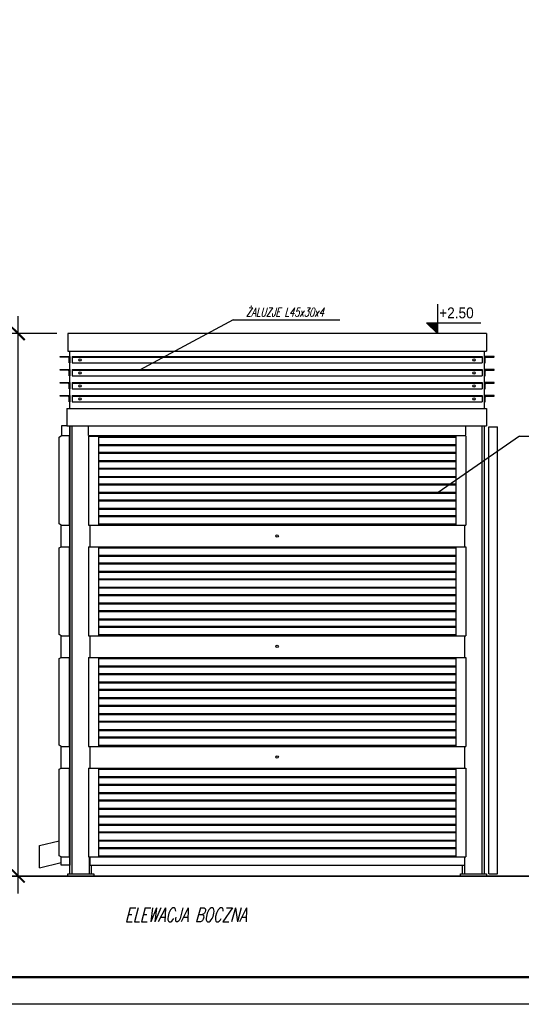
# Model space of a CAD drawing. Extents: x -2911 to 10058, y -5912 to -1002.
# Tile 22 of 43: x 8159 to 8390, y -3802 to -3349. Entities that reach past the tile are written whole.
import ezdxf

# ---------------------------------------------------------------- set-up
doc = ezdxf.new("R2010")
doc.units = 0
doc.header["$LTSCALE"] = 1.125
doc.layers.get('0').update_dxf_attribs({"linetype": 'CONTINUOUS'})
doc.layers.get('DEFPOINTS').update_dxf_attribs({"linetype": 'CONTINUOUS'})
for name, color, linetype in [('--RAMKA', 7, 'CONTINUOUS'), ('BA_KOT', 7, 'CONTINUOUS'), ('BA_RAM', 2, 'CONTINUOUS'), ('BA_SZR', 7, 'CONTINUOUS'), ('SCIANY', 5, 'CONTINUOUS')]:
    doc.layers.add(name, color=color, linetype=linetype)
doc.layers.add('wymiary', color=1, linetype='CONTINUOUS', lineweight=20)
doc.styles.add('ROMANS', font='arial.ttf', dxfattribs={"width": 0.8})
doc.styles.add('style1', font='ARIAL.TTF')
doc.styles.add('style2', font='romans.shx', dxfattribs={"width": 0.7, "oblique": 15})
doc.dimstyles.new('Copy of PKN-WEW', dxfattribs={"dimtxt": 6, "dimasz": 6, "dimexe": 10, "dimexo": 5, "dimgap": 5, "dimtad": 1, "dimdec": 0, "dimrnd": 0.5, "dimzin": 9, "dimdsep": 46, "dimtxsty": 'style1', "dimblk": 'ARCHTICK', "dimcen": 0, "dimdle": 8, "dimclrd": 152, "dimclre": 153, "dimclrt": 51, "dimadec": 0, "dimazin": 0, "dimtfac": 1, "dimtdec": 0, "dimtix": 1, "dimtofl": 0, "dimtmove": 2, "dimatfit": 0, "dimldrblk": 'ARCHTICK', "dimfxl": 1, "dimtolj": 1, "dimtzin": 2, "dimarcsym": 0})

# ---------------------------------------------------------------- blocks, each defined once
blk = doc.blocks.new('PKOT2')
blk.add_lwpolyline([(0, 95), (0, 0), (-35, 35), (0, 35)])
blk.add_solid([(-35, 35), (0, 35), (0, 0)])
at = {"style": 'ROMANS', "width": 0.9}
blk.add_attdef('POZIOM', (5.4, 49.6), '', height=35, dxfattribs=at)
blk = doc.blocks.new('_ArchTick')
at = {"layer": 'wymiary', "color": 0, "linetype": 'Continuous', "const_width": 0.15}
blk.add_lwpolyline([(-0.5, -0.5), (0.5, 0.5)], dxfattribs=at)
blk = doc.blocks.new('*D1048')
at = {"layer": 'BA_SZR', "color": 152, "lineweight": -2}
blk.add_line((8158.35, -3751.33), (8158.35, -3485.33), dxfattribs=at)
at = {"layer": 'BA_SZR', "color": 153, "lineweight": -2}
for p, q in [((8176.15, -3493.33), (8148.35, -3493.33)), ((8169.15, -3743.33), (8148.35, -3743.33))]:
    blk.add_line(p, q, dxfattribs=at)
at = {"layer": 'DEFPOINTS', "color": 0}
for p in [(8158.35, -3493.33), (8181.15, -3493.33), (8174.15, -3743.33)]:
    blk.add_point(p, dxfattribs=at)
at = {"layer": 'BA_SZR', "color": 152, "linetype": 'ByBlock', "lineweight": -2, "xscale": 6, "yscale": 6, "zscale": 6}
for p, rotation in [((8158.35, -3493.33), 90), ((8158.35, -3743.33), 270)]:
    blk.add_blockref('_ArchTick', p, dxfattribs=dict(at, rotation=rotation))
at = {"layer": 'BA_SZR', "color": 51, "insert": (8150.29, -3618.33), "char_height": 6, "attachment_point": 5, "rotation": 90, "style": 'style1'}
blk.add_mtext('\\A1;250', dxfattribs=at)

msp = doc.modelspace()

# ---------------------------------------------------------------- linework, layer by layer
at = {"layer": '--RAMKA', "color": 3}
msp.add_line((8144.2, -3743.33), (8418.9, -3743.33), dxfattribs=at)
at = {"layer": 'BA_KOT'}
msp.add_lwpolyline([(8351.47, -3488.33), (8371.4, -3488.33)], dxfattribs=at)
at = {"layer": 'BA_RAM'}
msp.add_lwpolyline([(7284.99, -3802.47), (7284.99, -2777.47), (8647.38, -2777.47), (8647.38, -3802.47)], close=True, dxfattribs=at)
at = {"layer": 'BA_SZR'}
for p, q in [((8374.05, -3493.33), (8181.15, -3493.33)), ((8181.15, -3493.33), (8181.15, -3501.33)), ((8374.05, -3493.33), (8374.05, -3501.33)), ((8181.15, -3501.33), (8374.05, -3501.33)), ((8182.15, -3527.81), (8182.15, -3501.33)), ((8183.15, -3503.81), (8372.05, -3503.81)), ((8183.15, -3503.81), (8183.15, -3506.81)), ((8372.05, -3503.81), (8372.05, -3506.81)), ((8373.05, -3527.81), (8373.05, -3501.33)), ((8183.15, -3504.21), (8372.05, -3504.21)), ((8183.15, -3506.81), (8372.05, -3506.81)), ((8183.15, -3509.81), (8372.05, -3509.81)), ((8183.15, -3509.81), (8183.15, -3512.81)), ((8183.15, -3510.21), (8372.05, -3510.21)), ((8183.15, -3512.81), (8372.05, -3512.81)), ((8372.05, -3509.81), (8372.05, -3512.81)), ((8183.15, -3515.81), (8372.05, -3515.81)), ((8183.15, -3515.81), (8183.15, -3518.81)), ((8183.15, -3516.21), (8372.05, -3516.21)), ((8372.05, -3515.81), (8372.05, -3518.81)), ((8183.15, -3518.81), (8372.05, -3518.81)), ((8183.15, -3521.81), (8372.05, -3521.81)), ((8183.15, -3521.81), (8183.15, -3524.81)), ((8372.05, -3521.81), (8372.05, -3524.81)), ((8372.05, -3521.81), (8372.05, -3521.81)), ((8183.15, -3522.21), (8372.05, -3522.21)), ((8183.15, -3524.81), (8372.05, -3524.81)), ((8180.65, -3527.81), (8374.05, -3527.81)), ((8180.65, -3527.81), (8180.65, -3535.81)), ((8374.05, -3527.81), (8374.05, -3535.81)), ((8178.25, -3535.81), (8178.25, -3540.31)), ((8180.65, -3535.81), (8178.25, -3535.81)), ((8180.65, -3535.81), (8374.05, -3535.81)), ((8182.15, -3742.33), (8182.15, -3535.81)), ((8182.15, -3536.33), (8182.15, -3738.33)), ((8183.15, -3742.33), (8183.15, -3535.81)), ((8190.75, -3540.31), (8190.75, -3535.81)), ((8364.45, -3540.31), (8364.45, -3535.81)), ((8372.05, -3742.33), (8372.05, -3535.81)), ((8373.05, -3742.33), (8373.05, -3535.81)), ((8375.05, -3742.33), (8375.05, -3536.33)), ((8375.05, -3536.33), (8379.05, -3536.33)), ((8379.05, -3742.33), (8379.05, -3536.33)), ((8177.24, -3541.07), (8178.25, -3540.31)), ((8177.24, -3581.05), (8177.24, -3541.07)), ((8178.25, -3540.31), (8182.15, -3540.31)), ((8181.75, -3540.31), (8181.75, -3581.56)), ((8190.75, -3540.31), (8364.45, -3540.31)), ((8190.75, -3540.64), (8190.75, -3581.56)), ((8190.75, -3540.64), (8359.95, -3540.64)), ((8195.25, -3540.64), (8195.25, -3581.56)), ((8195.25, -3541.07), (8359.95, -3541.07)), ((8195.25, -3544.48), (8359.95, -3544.48)), ((8359.95, -3540.64), (8359.95, -3581.56)), ((8364.45, -3540.64), (8364.45, -3581.56)), ((8195.25, -3544.92), (8359.95, -3544.92)), ((8195.25, -3547.95), (8359.95, -3547.95)), ((8195.25, -3548.39), (8359.95, -3548.39)), ((8195.25, -3551.8), (8359.95, -3551.8)), ((8195.25, -3552.23), (8359.95, -3552.23)), ((8195.25, -3555.27), (8359.95, -3555.27)), ((8195.25, -3555.7), (8359.95, -3555.7)), ((8195.25, -3559.11), (8359.95, -3559.11)), ((8195.25, -3559.55), (8359.95, -3559.55)), ((8195.25, -3562.58), (8359.95, -3562.58)), ((8195.25, -3563.02), (8359.95, -3563.02)), ((8195.25, -3566.43), (8359.95, -3566.43)), ((8195.25, -3566.86), (8359.95, -3566.86)), ((8195.25, -3569.9), (8359.95, -3569.9)), ((8195.25, -3570.33), (8359.95, -3570.33)), ((8195.25, -3573.74), (8359.95, -3573.74)), ((8195.25, -3574.18), (8359.95, -3574.18)), ((8195.25, -3577.21), (8359.95, -3577.21)), ((8195.25, -3577.65), (8359.95, -3577.65)), ((8178.15, -3581.56), (8177.24, -3581.05)), ((8178.15, -3581.56), (8182.15, -3581.56)), ((8178.15, -3591.56), (8178.15, -3581.56)), ((8190.75, -3581.56), (8364.45, -3581.56)), ((8191.25, -3581.56), (8191.25, -3591.56)), ((8195.25, -3581.05), (8359.95, -3581.05)), ((8363.95, -3581.56), (8363.95, -3591.56)), ((8177.24, -3592.07), (8178.15, -3591.56)), ((8177.24, -3632.05), (8177.24, -3592.07)), ((8178.15, -3591.56), (8182.15, -3591.56)), ((8181.75, -3591.56), (8181.75, -3632.56)), ((8190.75, -3591.56), (8364.45, -3591.56)), ((8190.75, -3591.56), (8190.75, -3632.56)), ((8195.25, -3591.56), (8195.25, -3632.56)), ((8195.25, -3592.07), (8359.95, -3592.07)), ((8359.95, -3591.56), (8359.95, -3632.56)), ((8364.45, -3591.56), (8364.45, -3632.56)), ((8195.25, -3595.48), (8359.95, -3595.48)), ((8195.25, -3595.92), (8359.95, -3595.92)), ((8195.25, -3598.95), (8359.95, -3598.95)), ((8195.25, -3599.39), (8359.95, -3599.39)), ((8195.25, -3602.8), (8359.95, -3602.8)), ((8195.25, -3603.23), (8359.95, -3603.23)), ((8195.25, -3606.27), (8359.95, -3606.27)), ((8195.25, -3606.7), (8359.95, -3606.7)), ((8195.25, -3610.11), (8359.95, -3610.11)), ((8195.25, -3610.55), (8359.95, -3610.55)), ((8195.25, -3613.58), (8359.95, -3613.58)), ((8195.25, -3614.02), (8359.95, -3614.02)), ((8195.25, -3617.43), (8359.95, -3617.43)), ((8195.25, -3617.86), (8359.95, -3617.86)), ((8195.25, -3620.9), (8359.95, -3620.9)), ((8195.25, -3621.33), (8359.95, -3621.33)), ((8195.25, -3624.74), (8359.95, -3624.74)), ((8195.25, -3625.18), (8359.95, -3625.18)), ((8195.25, -3628.21), (8359.95, -3628.21)), ((8195.25, -3628.65), (8359.95, -3628.65)), ((8178.15, -3632.56), (8177.24, -3632.05)), ((8178.15, -3632.56), (8182.15, -3632.56)), ((8178.15, -3642.56), (8178.15, -3632.56)), ((8190.75, -3632.56), (8364.45, -3632.56)), ((8191.25, -3632.56), (8191.25, -3642.56)), ((8195.25, -3632.05), (8359.95, -3632.05)), ((8363.95, -3632.56), (8363.95, -3642.56)), ((8177.24, -3643.07), (8178.15, -3642.56)), ((8177.24, -3683.05), (8177.24, -3643.07)), ((8178.15, -3642.56), (8182.15, -3642.56)), ((8181.75, -3642.56), (8181.75, -3683.56)), ((8190.75, -3642.56), (8364.45, -3642.56)), ((8190.75, -3642.56), (8190.75, -3683.56)), ((8195.25, -3642.56), (8195.25, -3683.56)), ((8195.25, -3643.07), (8359.95, -3643.07)), ((8359.95, -3642.56), (8359.95, -3683.56)), ((8364.45, -3642.56), (8364.45, -3683.56)), ((8195.25, -3646.48), (8359.95, -3646.48)), ((8195.25, -3646.92), (8359.95, -3646.92)), ((8195.25, -3649.95), (8359.95, -3649.95)), ((8195.25, -3650.39), (8359.95, -3650.39)), ((8195.25, -3653.8), (8359.95, -3653.8)), ((8195.25, -3654.23), (8359.95, -3654.23)), ((8195.25, -3657.27), (8359.95, -3657.27)), ((8195.25, -3657.7), (8359.95, -3657.7)), ((8195.25, -3661.11), (8359.95, -3661.11)), ((8195.25, -3661.55), (8359.95, -3661.55)), ((8195.25, -3664.58), (8359.95, -3664.58)), ((8195.25, -3665.02), (8359.95, -3665.02)), ((8195.25, -3668.43), (8359.95, -3668.43)), ((8195.25, -3668.86), (8359.95, -3668.86)), ((8195.25, -3671.9), (8359.95, -3671.9)), ((8195.25, -3672.33), (8359.95, -3672.33)), ((8195.25, -3675.74), (8359.95, -3675.74)), ((8195.25, -3676.18), (8359.95, -3676.18)), ((8195.25, -3679.21), (8359.95, -3679.21)), ((8195.25, -3679.65), (8359.95, -3679.65)), ((8178.15, -3683.56), (8177.24, -3683.05)), ((8178.15, -3683.56), (8182.15, -3683.56)), ((8178.15, -3693.56), (8178.15, -3683.56)), ((8190.75, -3683.56), (8364.45, -3683.56)), ((8191.25, -3683.56), (8191.25, -3693.56)), ((8195.25, -3683.05), (8359.95, -3683.05)), ((8363.95, -3683.56), (8363.95, -3693.56)), ((8177.24, -3694.07), (8178.15, -3693.56)), ((8177.24, -3734.05), (8177.24, -3694.07)), ((8178.15, -3693.56), (8182.15, -3693.56)), ((8181.75, -3693.56), (8181.75, -3734.56)), ((8190.75, -3693.56), (8364.45, -3693.56)), ((8190.75, -3693.56), (8190.75, -3734.56)), ((8195.25, -3693.56), (8195.25, -3734.56)), ((8195.25, -3694.07), (8359.95, -3694.07)), ((8359.95, -3693.56), (8359.95, -3734.56)), ((8364.45, -3693.56), (8364.45, -3734.56)), ((8195.25, -3697.48), (8359.95, -3697.48)), ((8195.25, -3697.92), (8359.95, -3697.92)), ((8195.25, -3700.95), (8359.95, -3700.95)), ((8195.25, -3701.39), (8359.95, -3701.39)), ((8195.25, -3704.8), (8359.95, -3704.8)), ((8195.25, -3705.23), (8359.95, -3705.23)), ((8195.25, -3708.27), (8359.95, -3708.27)), ((8195.25, -3708.7), (8359.95, -3708.7)), ((8195.25, -3712.11), (8359.95, -3712.11)), ((8195.25, -3712.55), (8359.95, -3712.55)), ((8195.25, -3715.58), (8359.95, -3715.58)), ((8195.25, -3716.02), (8359.95, -3716.02)), ((8195.25, -3719.43), (8359.95, -3719.43)), ((8195.25, -3719.86), (8359.95, -3719.86)), ((8195.25, -3722.9), (8359.95, -3722.9)), ((8195.25, -3723.33), (8359.95, -3723.33)), ((8168.18, -3729.24), (8177.24, -3727.04)), ((8168.18, -3739.53), (8168.18, -3729.24)), ((8195.25, -3726.74), (8359.95, -3726.74)), ((8195.25, -3727.18), (8359.95, -3727.18)), ((8195.25, -3730.21), (8359.95, -3730.21)), ((8195.25, -3730.65), (8359.95, -3730.65)), ((8178.15, -3734.56), (8177.24, -3734.05)), ((8178.15, -3734.56), (8182.15, -3734.56)), ((8178.15, -3738.33), (8178.15, -3734.56)), ((8190.75, -3734.56), (8364.45, -3734.56)), ((8191.15, -3742.33), (8191.15, -3734.56)), ((8191.25, -3734.56), (8191.25, -3738.33)), ((8195.25, -3734.05), (8359.95, -3734.05)), ((8363.95, -3734.56), (8363.95, -3738.33)), ((8364.05, -3742.33), (8364.05, -3734.56)), ((8168.18, -3739.53), (8178.15, -3737.11)), ((8182.15, -3738.33), (8178.15, -3738.33)), ((8191.25, -3738.33), (8363.95, -3738.33)), ((8192.15, -3742.33), (8192.15, -3738.33)), ((8363.05, -3742.33), (8363.05, -3738.33)), ((8375.05, -3742.33), (8379.05, -3742.33))]:
    msp.add_line(p, q, dxfattribs=at)
at = {"layer": 'BA_SZR', "linetype": 'Continuous', "const_width": 0.97}
msp.add_lwpolyline([(7359.99, -3789.97), (7359.99, -2789.97), (8634.88, -2789.97), (8634.88, -3789.97)], close=True, dxfattribs=at)
at = {"layer": 'BA_SZR'}
for points in [[(8182.15, -3503.81), (8182.15, -3506.81), (8181.95, -3506.81, -0.414214), (8181.75, -3506.61), (8181.75, -3504.61, 0.414214), (8181.35, -3504.21), (8177.85, -3504.21, -0.414214), (8177.65, -3504.01), (8177.65, -3503.81)], [(8373.05, -3503.81), (8373.05, -3506.81), (8373.25, -3506.81, 0.414214), (8373.45, -3506.61), (8373.45, -3504.61, -0.414214), (8373.85, -3504.21), (8377.35, -3504.21, 0.414214), (8377.55, -3504.01), (8377.55, -3503.81)], [(8182.15, -3509.81), (8182.15, -3512.81), (8181.95, -3512.81, -0.414214), (8181.75, -3512.61), (8181.75, -3510.61, 0.414214), (8181.35, -3510.21), (8177.85, -3510.21, -0.414214), (8177.65, -3510.01), (8177.65, -3509.81)], [(8373.05, -3509.81), (8373.05, -3512.81), (8373.25, -3512.81, 0.414214), (8373.45, -3512.61), (8373.45, -3510.61, -0.414214), (8373.85, -3510.21), (8377.35, -3510.21, 0.414214), (8377.55, -3510.01), (8377.55, -3509.81)], [(8182.15, -3515.81), (8182.15, -3518.81), (8181.95, -3518.81, -0.414214), (8181.75, -3518.61), (8181.75, -3516.61, 0.414214), (8181.35, -3516.21), (8177.85, -3516.21, -0.414214), (8177.65, -3516.01), (8177.65, -3515.81)], [(8373.05, -3515.81), (8373.05, -3518.81), (8373.25, -3518.81, 0.414214), (8373.45, -3518.61), (8373.45, -3516.61, -0.414214), (8373.85, -3516.21), (8377.35, -3516.21, 0.414214), (8377.55, -3516.01), (8377.55, -3515.81)], [(8182.15, -3521.81), (8182.15, -3524.81), (8181.95, -3524.81, -0.414214), (8181.75, -3524.61), (8181.75, -3522.61, 0.414214), (8181.35, -3522.21), (8177.85, -3522.21, -0.414214), (8177.65, -3522.01), (8177.65, -3521.81)], [(8373.05, -3521.81), (8373.05, -3524.81), (8373.25, -3524.81, 0.414214), (8373.45, -3524.61), (8373.45, -3522.61, -0.414214), (8373.85, -3522.21), (8377.35, -3522.21, 0.414214), (8377.55, -3522.01), (8377.55, -3521.81)]]:
    msp.add_lwpolyline(points, format="xyb", close=True, dxfattribs=at)
for points in [[(8181.15, -3743.33), (8181.15, -3742.33), (8193.15, -3742.33), (8193.15, -3743.33)], [(8362.05, -3743.33), (8362.05, -3742.33), (8374.05, -3742.33), (8374.05, -3743.33)]]:
    msp.add_lwpolyline(points, close=True, dxfattribs=at)
for centre in [(8186.83, -3505.42), (8368.25, -3505.42), (8186.83, -3511.42), (8368.25, -3511.42), (8186.83, -3517.42), (8368.25, -3517.42), (8186.83, -3523.42), (8368.25, -3523.42), (8277.6, -3586.59), (8277.6, -3637.44), (8277.6, -3688.48)]:
    msp.add_circle(centre, 0.55, dxfattribs=at)
at = {"layer": 'SCIANY', "color": 1, "linetype": 'Continuous'}
for p, q in [((8257.37, -3487.03), (8214.21, -3510.13)), ((8257.37, -3487.03), (8306.45, -3487.03)), ((8389.28, -3540.57), (8351.8, -3566.52)), ((8389.28, -3540.57), (8443.5, -3540.57))]:
    msp.add_line(p, q, dxfattribs=at)
at = {"layer": 'SCIANY', "color": 3, "linetype": 'Continuous'}
msp.add_line((8418.9, -3743.33), (8144.2, -3743.33), dxfattribs=at)

# ---------------------------------------------------------------- block references
at = {"layer": 'BA_KOT', "xscale": 0.1428571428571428, "yscale": 0.1428571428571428, "zscale": 0.1428571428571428}
msp.add_blockref('PKOT2', (8351.47, -3493.33), dxfattribs=at).add_auto_attribs({'POZIOM': '+2.50'})

# ---------------------------------------------------------------- texts
at = {"layer": 'wymiary', "color": 6, "style": 'style2', "oblique": 15, "width": 0.7}
msp.add_text('ELEWACJA BOCZNA', height=6.4, dxfattribs=at).set_placement((8207.48, -3764.41))
at = {"layer": 'wymiary', "color": 6, "insert": (8263.28, -3481.4), "char_height": 4, "width": 43.1648, "attachment_point": 1, "style": 'style2'}
msp.add_mtext('ŻALUZJE L45x30x4', dxfattribs=at)

# ---------------------------------------------------------------- dimensions: what is measured, and where the dimension line sits
at = {"layer": 'BA_SZR'}
dim = msp.add_linear_dim(base=(8158.35, -3493.33), p1=(8174.15, -3743.33), p2=(8181.15, -3493.33), angle=90, dimstyle='Copy of PKN-WEW', dxfattribs=at)
dim.commit()
dim.dimension.update_dxf_attribs({"geometry": '*D1048', "text_midpoint": (8150.29, -3618.33)})

doc.saveas('drawing.dxf')
